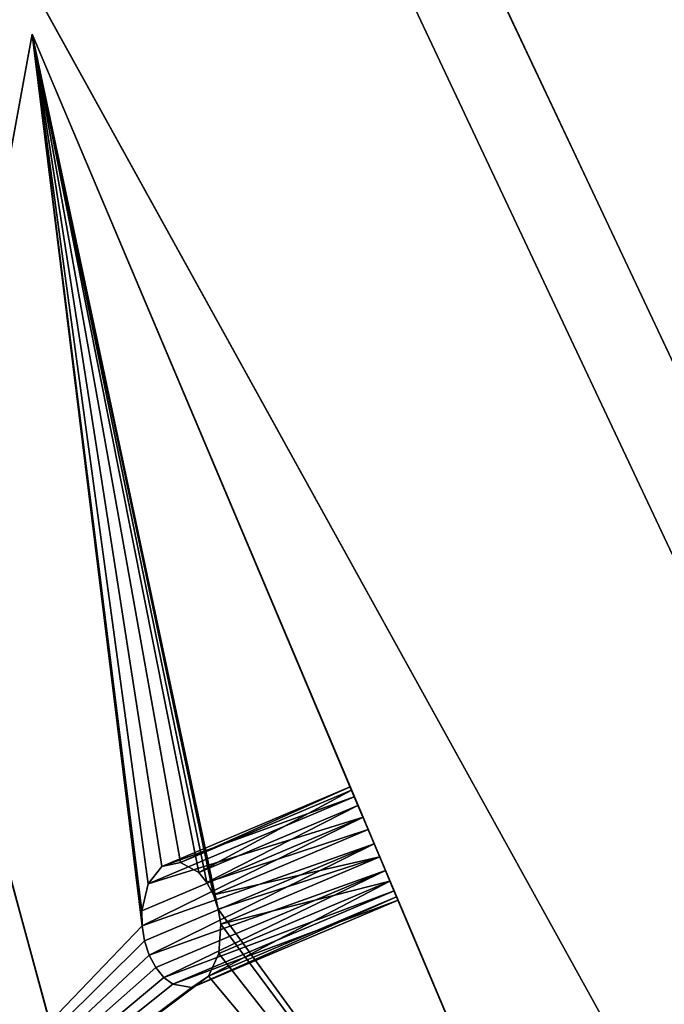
# Model space of a CAD drawing. Extents: x 0.3 to 17.2, y 0.3 to 17.2.
# Tile 33 of 256: x 2.174 to 2.481, y 5.089 to 5.558. Entities that reach past the tile are written whole.
import ezdxf

# ---------------------------------------------------------------- set-up
doc = ezdxf.new("R2010")
doc.units = 0
doc.header["$MEASUREMENT"] = 0
doc.layers.get('0').update_dxf_attribs({"linetype": 'CONTINUOUS'})

# ---------------------------------------------------------------- blocks, each defined once
blk = doc.blocks.new('LUXORE_PLAFON_STL_1')
at = {"color": 0}
for p, q in [((2.519530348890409, 5.321791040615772, 5.866598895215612e-09), (2.147568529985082, 6.111050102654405, 5.866598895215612e-09)), ((2.519530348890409, 5.321791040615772, -1.377952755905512), (2.147568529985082, 6.111050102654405, -1.377952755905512)), ((2.519530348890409, 5.321791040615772, 5.866598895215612e-09), (2.147568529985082, 6.111050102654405, 5.866598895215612e-09)), ((2.519530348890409, 5.321791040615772, -1.377952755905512), (2.147568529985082, 6.111050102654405, -1.377952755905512)), ((2.485017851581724, 5.302847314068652, -1.377952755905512), (2.110989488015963, 6.096490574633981, -1.377952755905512)), ((2.110989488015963, 6.096490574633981, 5.866598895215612e-09), (2.485017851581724, 5.302847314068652, 5.866598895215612e-09)), ((2.110989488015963, 6.096490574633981, 5.866598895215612e-09), (2.485017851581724, 5.302847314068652, 5.866598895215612e-09)), ((2.485017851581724, 5.302847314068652, -1.377952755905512), (2.110989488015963, 6.096490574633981, -1.377952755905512)), ((2.015307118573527, 5.715815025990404, -5.527721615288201), (2.269076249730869, 4.784635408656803, -1.71084606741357)), ((2.015307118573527, 5.715815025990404, -5.527721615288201), (2.269076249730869, 4.784635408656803, -1.71084606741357)), ((2.048094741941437, 5.595504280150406, -1.822594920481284), (2.300015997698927, 4.671104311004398, -1.822594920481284)), ((2.300015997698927, 4.671104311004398, -1.783224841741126), (2.048094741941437, 5.595504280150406, -1.783224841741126)), ((2.048094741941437, 5.595504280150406, -1.822594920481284), (2.300015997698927, 4.671104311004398, -1.822594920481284)), ((2.300015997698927, 4.671104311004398, -1.783224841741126), (2.048094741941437, 5.595504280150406, -1.783224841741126)), ((2.573430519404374, 4.862232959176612, -5.196850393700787), (2.178900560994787, 5.576080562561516, -5.196850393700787)), ((2.178900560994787, 5.576080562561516, -5.15748031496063), (2.573430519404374, 4.862232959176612, -5.15748031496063)), ((2.573430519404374, 4.862232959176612, -5.196850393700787), (2.178900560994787, 5.576080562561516, -5.196850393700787)), ((2.178900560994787, 5.576080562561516, -5.15748031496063), (2.573430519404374, 4.862232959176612, -5.15748031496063)), ((2.180128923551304, 5.550696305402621, -5.334693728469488), (2.071695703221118, 4.958512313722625, -4.950280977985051)), ((2.180128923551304, 5.550696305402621, -5.334693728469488), (2.071695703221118, 4.958512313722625, -4.950280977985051)), ((2.555748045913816, 4.66164926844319, -1.517818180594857), (2.180128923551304, 5.550696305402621, -5.334693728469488)), ((2.477224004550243, 4.847506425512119, -5.527721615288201), (2.180128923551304, 5.550696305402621, -5.334693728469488)), ((2.555748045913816, 4.66164926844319, -1.517818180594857), (2.180128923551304, 5.550696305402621, -5.334693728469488)), ((2.477224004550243, 4.847506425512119, -5.527721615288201), (2.180128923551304, 5.550696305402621, -5.334693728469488)), ((2.068357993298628, 5.521150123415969, -1.517818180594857), (2.269076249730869, 4.784635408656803, -1.71084606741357)), ((2.068357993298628, 5.521150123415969, -1.517818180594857), (2.269076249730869, 4.784635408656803, -1.71084606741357)), ((2.241958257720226, 5.154446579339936, -5.282430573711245), (2.331550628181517, 5.192298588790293, -5.282430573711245)), ((2.241958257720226, 5.154446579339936, -5.282430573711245), (2.331550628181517, 5.192298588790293, -5.282430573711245)), ((2.250694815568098, 5.156379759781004, -5.296470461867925), (2.332180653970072, 5.190806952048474, -5.296470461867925)), ((2.250694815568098, 5.156379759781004, -5.296470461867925), (2.332180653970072, 5.190806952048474, -5.296470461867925)), ((2.333531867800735, 5.187609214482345, -5.269246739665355), (2.331550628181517, 5.192298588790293, -5.282430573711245)), ((2.331550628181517, 5.192298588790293, -5.282430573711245), (2.332180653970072, 5.190806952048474, -5.296470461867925)), ((2.333531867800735, 5.187609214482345, -5.269246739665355), (2.331550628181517, 5.192298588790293, -5.282430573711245)), ((2.331550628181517, 5.192298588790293, -5.282430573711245), (2.332180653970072, 5.190806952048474, -5.296470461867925)), ((2.332180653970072, 5.190806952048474, -5.296470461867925), (2.335277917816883, 5.183476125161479, -5.308150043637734)), ((2.332180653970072, 5.190806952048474, -5.296470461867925), (2.335277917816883, 5.183476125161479, -5.308150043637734)), ((2.23533299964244, 5.146120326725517, -5.269246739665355), (2.333531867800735, 5.187609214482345, -5.269246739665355)), ((2.23533299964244, 5.146120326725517, -5.269246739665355), (2.333531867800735, 5.187609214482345, -5.269246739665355)), ((2.337670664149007, 5.177812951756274, -5.25993887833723), (2.333531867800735, 5.187609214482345, -5.269246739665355)), ((2.337670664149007, 5.177812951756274, -5.25993887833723), (2.333531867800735, 5.187609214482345, -5.269246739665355)), ((2.259541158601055, 5.151477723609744, -5.308150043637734), (2.335277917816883, 5.183476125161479, -5.308150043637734)), ((2.259541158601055, 5.151477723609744, -5.308150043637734), (2.335277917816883, 5.183476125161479, -5.308150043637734)), ((2.263360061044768, 5.146758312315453, -5.312228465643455), (2.335277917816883, 5.183476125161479, -5.308150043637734)), ((2.263360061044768, 5.146758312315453, -5.312228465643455), (2.335277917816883, 5.183476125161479, -5.308150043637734)), ((2.335277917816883, 5.183476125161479, -5.308150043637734), (2.340132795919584, 5.171985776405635, -5.314792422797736)), ((2.335277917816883, 5.183476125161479, -5.308150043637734), (2.340132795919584, 5.171985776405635, -5.314792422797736)), ((2.232336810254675, 5.133309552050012, -5.25993887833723), (2.337670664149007, 5.177812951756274, -5.25993887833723)), ((2.232336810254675, 5.133309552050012, -5.25993887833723), (2.337670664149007, 5.177812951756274, -5.25993887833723)), ((2.232452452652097, 5.126116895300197, -5.257454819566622), (2.337670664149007, 5.177812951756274, -5.25993887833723)), ((2.232452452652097, 5.126116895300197, -5.257454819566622), (2.337670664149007, 5.177812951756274, -5.25993887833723)), ((2.343019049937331, 5.165154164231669, -5.256639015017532), (2.337670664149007, 5.177812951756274, -5.25993887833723)), ((2.343019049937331, 5.165154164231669, -5.256639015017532), (2.337670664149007, 5.177812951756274, -5.25993887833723)), ((2.263360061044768, 5.146758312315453, -5.312228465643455), (2.340132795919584, 5.171985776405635, -5.314792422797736)), ((2.263360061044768, 5.146758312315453, -5.312228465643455), (2.340132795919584, 5.171985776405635, -5.314792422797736)), ((2.266470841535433, 5.140863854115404, -5.314792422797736), (2.340132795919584, 5.171985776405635, -5.314792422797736)), ((2.266470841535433, 5.140863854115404, -5.314792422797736), (2.340132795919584, 5.171985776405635, -5.314792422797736)), ((2.340132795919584, 5.171985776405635, -5.314792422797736), (2.345633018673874, 5.158967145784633, -5.314877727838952)), ((2.340132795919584, 5.171985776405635, -5.314792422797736), (2.345633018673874, 5.158967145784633, -5.314877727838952)), ((2.232452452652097, 5.126116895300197, -5.257454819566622), (2.343019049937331, 5.165154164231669, -5.256639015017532)), ((2.232452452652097, 5.126116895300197, -5.257454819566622), (2.343019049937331, 5.165154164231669, -5.256639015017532)), ((2.233656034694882, 5.118948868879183, -5.256639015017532), (2.343019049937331, 5.165154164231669, -5.256639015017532)), ((2.233656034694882, 5.118948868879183, -5.256639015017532), (2.343019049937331, 5.165154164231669, -5.256639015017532)), ((2.235877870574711, 5.112221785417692, -5.25753952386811), (2.343019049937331, 5.165154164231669, -5.256639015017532)), ((2.235877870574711, 5.112221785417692, -5.25753952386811), (2.343019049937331, 5.165154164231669, -5.256639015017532)), ((2.348351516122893, 5.152532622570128, -5.260103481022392), (2.343019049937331, 5.165154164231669, -5.256639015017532)), ((2.348351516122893, 5.152532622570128, -5.260103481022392), (2.343019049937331, 5.165154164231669, -5.256639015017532)), ((2.266470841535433, 5.140863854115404, -5.314792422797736), (2.345633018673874, 5.158967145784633, -5.314877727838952)), ((2.266470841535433, 5.140863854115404, -5.314792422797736), (2.345633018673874, 5.158967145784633, -5.314877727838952)), ((2.26869252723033, 5.134136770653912, -5.315692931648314), (2.345633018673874, 5.158967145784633, -5.314877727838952)), ((2.26869252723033, 5.134136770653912, -5.315692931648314), (2.345633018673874, 5.158967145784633, -5.314877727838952)), ((2.345633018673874, 5.158967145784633, -5.314877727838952), (2.269896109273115, 5.126968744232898, -5.314877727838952)), ((2.345633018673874, 5.158967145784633, -5.314877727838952), (2.269896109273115, 5.126968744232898, -5.314877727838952)), ((2.345633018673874, 5.158967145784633, -5.314877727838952), (2.350518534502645, 5.147403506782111, -5.30838493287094)), ((2.345633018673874, 5.158967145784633, -5.314877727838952), (2.350518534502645, 5.147403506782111, -5.30838493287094)), ((2.241958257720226, 5.154446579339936, -5.282430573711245), (2.23533299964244, 5.146120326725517, -5.269246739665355)), ((2.241958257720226, 5.154446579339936, -5.282430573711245), (2.23533299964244, 5.146120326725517, -5.269246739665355)), ((2.250694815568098, 5.156379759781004, -5.296470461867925), (2.241958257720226, 5.154446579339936, -5.282430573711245)), ((2.250694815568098, 5.156379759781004, -5.296470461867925), (2.241958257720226, 5.154446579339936, -5.282430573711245)), ((2.259541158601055, 5.151477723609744, -5.308150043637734), (2.250694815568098, 5.156379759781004, -5.296470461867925)), ((2.259541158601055, 5.151477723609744, -5.308150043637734), (2.250694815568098, 5.156379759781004, -5.296470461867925)), ((2.235877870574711, 5.112221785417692, -5.25753952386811), (2.348351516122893, 5.152532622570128, -5.260103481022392)), ((2.235877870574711, 5.112221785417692, -5.25753952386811), (2.348351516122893, 5.152532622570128, -5.260103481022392)), ((2.348351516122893, 5.152532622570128, -5.260103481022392), (2.238988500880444, 5.106327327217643, -5.260103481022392)), ((2.348351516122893, 5.152532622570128, -5.260103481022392), (2.238988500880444, 5.106327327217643, -5.260103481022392)), ((2.348351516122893, 5.152532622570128, -5.260103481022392), (2.242807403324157, 5.101607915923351, -5.26418250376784)), ((2.348351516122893, 5.152532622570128, -5.260103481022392), (2.242807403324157, 5.101607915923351, -5.26418250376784)), ((2.263360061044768, 5.146758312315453, -5.312228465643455), (2.259541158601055, 5.151477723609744, -5.308150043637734)), ((2.263360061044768, 5.146758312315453, -5.312228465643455), (2.259541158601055, 5.151477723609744, -5.308150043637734)), ((2.352446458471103, 5.142840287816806, -5.269538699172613), (2.348351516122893, 5.152532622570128, -5.260103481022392)), ((2.352446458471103, 5.142840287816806, -5.269538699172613), (2.348351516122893, 5.152532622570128, -5.260103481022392)), ((2.23533299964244, 5.146120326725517, -5.269246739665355), (2.232336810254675, 5.133309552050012, -5.25993887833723)), ((2.23533299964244, 5.146120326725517, -5.269246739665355), (2.232336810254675, 5.133309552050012, -5.25993887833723)), ((2.266470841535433, 5.140863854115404, -5.314792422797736), (2.263360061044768, 5.146758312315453, -5.312228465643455)), ((2.266470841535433, 5.140863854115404, -5.314792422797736), (2.263360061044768, 5.146758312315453, -5.312228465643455)), ((2.350518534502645, 5.147403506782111, -5.30838493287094), (2.269032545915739, 5.112976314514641, -5.30838493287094)), ((2.350518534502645, 5.147403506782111, -5.30838493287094), (2.269032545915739, 5.112976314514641, -5.30838493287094)), ((2.350518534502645, 5.147403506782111, -5.30838493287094), (2.353670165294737, 5.139944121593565, -5.296802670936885)), ((2.350518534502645, 5.147403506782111, -5.30838493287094), (2.353670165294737, 5.139944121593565, -5.296802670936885)), ((2.352446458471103, 5.142840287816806, -5.269538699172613), (2.242807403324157, 5.101607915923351, -5.26418250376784)), ((2.352446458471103, 5.142840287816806, -5.269538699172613), (2.242807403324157, 5.101607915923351, -5.26418250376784)), ((2.352446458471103, 5.142840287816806, -5.269538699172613), (2.247112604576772, 5.09833748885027, -5.269538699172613)), ((2.352446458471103, 5.142840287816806, -5.269538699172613), (2.247112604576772, 5.09833748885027, -5.269538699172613)), ((2.353670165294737, 5.139944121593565, -5.296802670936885), (2.264077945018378, 5.102091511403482, -5.296802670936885)), ((2.353670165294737, 5.139944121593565, -5.296802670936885), (2.264077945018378, 5.102091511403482, -5.296802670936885)), ((2.26869252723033, 5.134136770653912, -5.315692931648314), (2.266470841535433, 5.140863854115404, -5.314792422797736)), ((2.26869252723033, 5.134136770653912, -5.315692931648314), (2.266470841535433, 5.140863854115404, -5.314792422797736)), ((2.354365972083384, 5.138296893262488, -5.282783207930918), (2.352446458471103, 5.142840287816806, -5.269538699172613)), ((2.354365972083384, 5.138296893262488, -5.282783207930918), (2.352446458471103, 5.142840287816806, -5.269538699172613)), ((2.353670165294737, 5.139944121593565, -5.296802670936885), (2.354365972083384, 5.138296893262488, -5.282783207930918)), ((2.353670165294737, 5.139944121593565, -5.296802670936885), (2.354365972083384, 5.138296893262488, -5.282783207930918)), ((2.354365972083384, 5.138296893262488, -5.282783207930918), (2.256167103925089, 5.096808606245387, -5.282783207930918)), ((2.354365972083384, 5.138296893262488, -5.282783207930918), (2.256167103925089, 5.096808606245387, -5.282783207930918)), ((2.232336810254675, 5.133309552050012, -5.25993887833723), (2.232452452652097, 5.126116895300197, -5.257454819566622)), ((2.232336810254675, 5.133309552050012, -5.25993887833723), (2.232452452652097, 5.126116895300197, -5.257454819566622)), ((2.269896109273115, 5.126968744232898, -5.314877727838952), (2.26869252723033, 5.134136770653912, -5.315692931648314)), ((2.269896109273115, 5.126968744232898, -5.314877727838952), (2.26869252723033, 5.134136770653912, -5.315692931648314)), ((2.232452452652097, 5.126116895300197, -5.257454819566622), (2.233656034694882, 5.118948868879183, -5.256639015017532)), ((2.232452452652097, 5.126116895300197, -5.257454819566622), (2.233656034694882, 5.118948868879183, -5.256639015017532)), ((2.269032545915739, 5.112976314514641, -5.30838493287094), (2.269896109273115, 5.126968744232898, -5.314877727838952)), ((2.269032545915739, 5.112976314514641, -5.30838493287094), (2.269896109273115, 5.126968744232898, -5.314877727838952)), ((2.233656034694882, 5.118948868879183, -5.256639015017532), (2.235877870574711, 5.112221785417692, -5.25753952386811)), ((2.233656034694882, 5.118948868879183, -5.256639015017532), (2.235877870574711, 5.112221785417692, -5.25753952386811)), ((2.235877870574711, 5.112221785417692, -5.25753952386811), (2.238988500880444, 5.106327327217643, -5.260103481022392)), ((2.235877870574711, 5.112221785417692, -5.25753952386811), (2.238988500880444, 5.106327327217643, -5.260103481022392)), ((2.264077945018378, 5.102091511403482, -5.296802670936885), (2.269032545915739, 5.112976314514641, -5.30838493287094)), ((2.264077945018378, 5.102091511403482, -5.296802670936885), (2.269032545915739, 5.112976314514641, -5.30838493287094)), ((2.238988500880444, 5.106327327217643, -5.260103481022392), (2.242807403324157, 5.101607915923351, -5.26418250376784)), ((2.238988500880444, 5.106327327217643, -5.260103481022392), (2.242807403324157, 5.101607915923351, -5.26418250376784)), ((2.242807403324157, 5.101607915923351, -5.26418250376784), (2.247112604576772, 5.09833748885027, -5.269538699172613)), ((2.242807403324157, 5.101607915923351, -5.26418250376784), (2.247112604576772, 5.09833748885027, -5.269538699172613)), ((2.256167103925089, 5.096808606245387, -5.282783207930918), (2.264077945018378, 5.102091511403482, -5.296802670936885)), ((2.256167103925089, 5.096808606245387, -5.282783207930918), (2.264077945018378, 5.102091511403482, -5.296802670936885)), ((2.247112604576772, 5.09833748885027, -5.269538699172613), (2.256167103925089, 5.096808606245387, -5.282783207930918)), ((2.247112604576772, 5.09833748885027, -5.269538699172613), (2.256167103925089, 5.096808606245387, -5.282783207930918))]:
    blk.add_line(p, q, dxfattribs=at)
mesh = blk.add_polyface(dxfattribs=at)
corners = [(1.901662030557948, 9.484604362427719, -1.842279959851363), (1.901662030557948, 7.942436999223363, -1.842279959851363), (1.858358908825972, 8.71352068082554, -1.842279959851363), (2.031026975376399, 10.24599090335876, -1.842279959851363), (2.031026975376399, 7.181049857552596, -1.842279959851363), (2.244826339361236, 10.98810631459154, -1.842279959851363), (2.148240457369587, 9.097750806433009, -1.842279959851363), (2.237453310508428, 9.861015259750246, -1.842279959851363), (2.414672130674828, 10.6087620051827, -1.842279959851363), (2.540372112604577, 11.70161690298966, -1.842279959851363), (2.677500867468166, 11.33087879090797, -1.842279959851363), (2.913947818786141, 12.37755122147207, -1.842279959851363), (3.022385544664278, 12.01759999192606, -1.842279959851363), (3.360854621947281, 13.00740760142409, -1.842279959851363), (3.444661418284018, 12.659639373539, -1.842279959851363), (3.875473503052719, 13.58326589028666, -1.842279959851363), (3.938618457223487, 13.24831384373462, -1.842279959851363), (4.451332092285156, 14.0978847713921, -1.842279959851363), (4.497576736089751, 13.77566360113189, -1.842279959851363), (5.081188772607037, 14.5447918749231, -1.842279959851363), (5.113976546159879, 14.23455666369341, -1.842279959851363), (5.757122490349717, 14.91836788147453, -1.842279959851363), (5.779482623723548, 14.61878618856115, -1.842279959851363), (6.470633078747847, 15.21391380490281, -1.842279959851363), (6.485095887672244, 14.92315818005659, -1.842279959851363), (7.212748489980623, 15.42771226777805, -1.842279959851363), (7.221272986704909, 15.14355516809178, -1.842279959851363), (7.97413563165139, 15.55707796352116, -1.842279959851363), (7.978059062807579, 15.27699748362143, -1.842279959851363), (8.745219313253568, 15.60038048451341, -1.842279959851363), (8.745219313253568, 15.32167930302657, -1.842279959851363), (9.516302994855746, 15.55707796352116, -1.842279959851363), (9.512379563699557, 15.27699748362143, -1.842279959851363), (10.2691650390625, 15.14355516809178, -1.842279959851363), (10.27768953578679, 15.42771226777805, -1.842279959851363), (11.00534273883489, 14.92315818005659, -1.842279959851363), (11.01980494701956, 15.21391380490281, -1.842279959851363), (11.71095600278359, 14.61878618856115, -1.842279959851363), (11.73331553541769, 14.91836788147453, -1.842279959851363), (12.37646147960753, 14.23455666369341, -1.842279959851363), (12.4092498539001, 14.5447918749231, -1.842279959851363), (12.99286128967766, 13.77566360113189, -1.842279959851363), (13.03910623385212, 14.0978847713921, -1.842279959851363), (13.55181956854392, 13.24831384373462, -1.842279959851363), (13.61496452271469, 13.58326589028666, -1.842279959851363), (14.04577660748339, 12.659639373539, -1.842279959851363), (14.12958340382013, 13.00740760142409, -1.842279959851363), (14.46805338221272, 12.01759999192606, -1.842279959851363), (14.57649050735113, 12.37755122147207, -1.842279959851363), (14.81293685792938, 11.33087879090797, -1.842279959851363), (14.95006651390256, 11.70161690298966, -1.842279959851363), (15.07576649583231, 10.6087620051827, -1.842279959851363), (15.24561243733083, 10.98810631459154, -1.842279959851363), (15.25298471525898, 9.861015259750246, -1.842279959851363), (15.45941090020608, 10.24599090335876, -1.842279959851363), (15.34219816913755, 9.097750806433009, -1.842279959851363), (15.34219816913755, 8.329289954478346, -1.842279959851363), (2.148240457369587, 8.329289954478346, -1.842279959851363), (2.244826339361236, 6.43893444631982, -1.842279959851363), (2.237453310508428, 7.56602550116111, -1.842279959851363), (2.414672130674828, 6.818279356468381, -1.842279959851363), (2.540372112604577, 5.72542385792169, -1.842279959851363), (2.677500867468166, 6.09616257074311, -1.842279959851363), (2.913947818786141, 5.049489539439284, -1.842279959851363), (3.022385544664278, 5.409441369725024, -1.842279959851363), (3.360854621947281, 4.419633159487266, -1.842279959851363), (3.444661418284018, 4.767401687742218, -1.842279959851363), (3.875473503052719, 3.843774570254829, -1.842279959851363), (3.938618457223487, 4.178726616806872, -1.842279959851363), (4.451332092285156, 3.329155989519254, -1.842279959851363), (4.497576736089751, 3.651377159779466, -1.842279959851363), (5.081188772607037, 2.882249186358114, -1.842279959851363), (5.113976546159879, 3.19248409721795, -1.842279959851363), (5.757122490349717, 2.50867348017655, -1.842279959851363), (5.779482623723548, 2.808254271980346, -1.842279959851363), (6.470633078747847, 2.213127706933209, -1.842279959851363), (6.485095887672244, 2.503882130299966, -1.842279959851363), (7.212748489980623, 1.999328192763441, -1.842279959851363), (7.221272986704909, 2.283485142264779, -1.842279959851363), (7.97413563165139, 1.869963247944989, -1.842279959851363), (7.978059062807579, 2.150043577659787, -1.842279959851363), (8.745219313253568, 1.826660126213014, -1.842279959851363), (8.745219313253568, 2.105361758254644, -1.842279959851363), (9.512379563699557, 2.150043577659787, -1.842279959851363), (9.516302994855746, 1.869963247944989, -1.842279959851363), (10.2691650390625, 2.283485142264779, -1.842279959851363), (10.27768953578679, 1.999328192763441, -1.842279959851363), (11.00534273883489, 2.503882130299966, -1.842279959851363), (11.01980494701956, 2.213127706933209, -1.842279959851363), (11.71095600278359, 2.808254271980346, -1.842279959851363), (11.73331553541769, 2.50867348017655, -1.842279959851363), (12.37646147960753, 3.19248409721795, -1.842279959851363), (12.4092498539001, 2.882249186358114, -1.842279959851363), (12.99286128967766, 3.651377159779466, -1.842279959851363), (13.03910623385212, 3.329155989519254, -1.842279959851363), (13.55181956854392, 4.178726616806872, -1.842279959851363), (13.61496452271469, 3.843774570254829, -1.842279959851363), (14.04577660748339, 4.767401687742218, -1.842279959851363), (14.12958340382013, 4.419633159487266, -1.842279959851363), (14.46805338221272, 5.409441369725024, -1.842279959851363), (14.57649050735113, 5.049489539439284, -1.842279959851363), (14.81293685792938, 6.09616257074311, -1.842279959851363), (14.95006651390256, 5.72542385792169, -1.842279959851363), (15.07576649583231, 6.818279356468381, -1.842279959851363), (15.24561243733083, 6.43893444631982, -1.842279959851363), (15.25298471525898, 7.56602550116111, -1.842279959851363), (15.45941090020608, 7.181049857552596, -1.842279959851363), (15.58877659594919, 9.484604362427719, -1.842279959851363), (15.58877659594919, 7.942436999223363, -1.842279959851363), (15.63207911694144, 8.71352068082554, -1.842279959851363)]
mesh.append_faces([[corners[k] for k in face] for face in [(0, 1, 2), (108, 107, 109)]], dxfattribs={"vtx0": -1, "color": 0})
mesh.append_faces([[corners[k] for k in face] for face in [(1, 3, 4), (6, 5, 7), (7, 5, 8), (8, 9, 10), (10, 11, 12), (12, 13, 14), (14, 15, 16), (16, 17, 18), (18, 19, 20), (20, 21, 22), (22, 23, 24), (24, 25, 26), (26, 27, 28), (28, 29, 30), (30, 31, 32), (32, 31, 33), (33, 34, 35), (35, 36, 37), (37, 38, 39), (39, 40, 41), (41, 42, 43), (43, 44, 45), (45, 46, 47), (47, 48, 49), (49, 50, 51), (51, 52, 53), (53, 54, 55), (55, 54, 56), (4, 57, 58), (57, 4, 6), (58, 60, 61), (61, 62, 63), (63, 64, 65), (65, 66, 67), (67, 68, 69), (69, 70, 71), (71, 72, 73), (73, 74, 75), (75, 76, 77), (77, 78, 79), (79, 80, 81), (81, 83, 84), (84, 85, 86), (86, 87, 88), (88, 89, 90), (90, 91, 92), (92, 93, 94), (94, 95, 96), (96, 97, 98), (98, 99, 100), (100, 101, 102), (102, 103, 104), (104, 105, 106), (106, 107, 108)]], dxfattribs={"vtx0": -1, "vtx1": -1, "color": 0})
mesh.append_faces([[corners[k] for k in face] for face in [(4, 5, 6), (106, 56, 54)]], dxfattribs={"vtx0": -1, "vtx1": -1, "vtx2": -1, "color": 0})
mesh.append_faces([[corners[k] for k in face] for face in [(1, 0, 3), (4, 3, 5), (8, 5, 9), (10, 9, 11), (12, 11, 13), (14, 13, 15), (16, 15, 17), (18, 17, 19), (20, 19, 21), (22, 21, 23), (24, 23, 25), (26, 25, 27), (28, 27, 29), (30, 29, 31), (33, 31, 34), (35, 34, 36), (37, 36, 38), (39, 38, 40), (41, 40, 42), (43, 42, 44), (45, 44, 46), (47, 46, 48), (49, 48, 50), (51, 50, 52), (53, 52, 54), (58, 57, 59), (58, 59, 60), (61, 60, 62), (63, 62, 64), (65, 64, 66), (67, 66, 68), (69, 68, 70), (71, 70, 72), (73, 72, 74), (75, 74, 76), (77, 76, 78), (79, 78, 80), (81, 80, 82), (81, 82, 83), (84, 83, 85), (86, 85, 87), (88, 87, 89), (90, 89, 91), (92, 91, 93), (94, 93, 95), (96, 95, 97), (98, 97, 99), (100, 99, 101), (102, 101, 103), (104, 103, 105), (106, 105, 56), (106, 54, 107)]], dxfattribs={"vtx0": -1, "vtx2": -1, "color": 0})
mesh = blk.add_polyface(dxfattribs=at)
corners = [(1.901662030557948, 7.942436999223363, -1.822594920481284), (1.901662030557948, 9.484604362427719, -1.822594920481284), (1.858358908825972, 8.71352068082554, -1.822594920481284), (2.031026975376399, 7.181049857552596, -1.822594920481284), (2.031026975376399, 10.24599090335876, -1.822594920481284), (2.244826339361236, 6.43893444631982, -1.822594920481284), (2.148240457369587, 8.329289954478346, -1.822594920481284), (2.237453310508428, 7.56602550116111, -1.822594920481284), (2.414672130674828, 6.818279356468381, -1.822594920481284), (2.540372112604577, 5.72542385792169, -1.822594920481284), (2.677500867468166, 6.09616257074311, -1.822594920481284), (2.913947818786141, 5.049489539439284, -1.822594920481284), (3.022385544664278, 5.409441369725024, -1.822594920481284), (3.360854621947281, 4.419633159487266, -1.822594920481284), (3.444661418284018, 4.767401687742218, -1.822594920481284), (3.875473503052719, 3.843774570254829, -1.822594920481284), (3.938618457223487, 4.178726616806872, -1.822594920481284), (4.451332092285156, 3.329155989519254, -1.822594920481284), (4.497576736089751, 3.651377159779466, -1.822594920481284), (5.081188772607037, 2.882249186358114, -1.822594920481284), (5.113976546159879, 3.19248409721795, -1.822594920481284), (5.757122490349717, 2.50867348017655, -1.822594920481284), (5.779482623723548, 2.808254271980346, -1.822594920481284), (6.470633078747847, 2.213127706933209, -1.822594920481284), (6.485095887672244, 2.503882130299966, -1.822594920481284), (7.212748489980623, 1.999328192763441, -1.822594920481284), (7.221272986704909, 2.283485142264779, -1.822594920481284), (7.97413563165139, 1.869963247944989, -1.822594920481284), (7.978059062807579, 2.150043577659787, -1.822594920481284), (8.745219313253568, 1.826660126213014, -1.822594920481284), (8.745219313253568, 2.105361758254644, -1.822594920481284), (9.516302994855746, 1.869963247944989, -1.822594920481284), (9.512379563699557, 2.150043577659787, -1.822594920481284), (10.2691650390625, 2.283485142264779, -1.822594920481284), (10.27768953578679, 1.999328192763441, -1.822594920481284), (11.00534273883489, 2.503882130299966, -1.822594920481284), (11.01980494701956, 2.213127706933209, -1.822594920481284), (11.71095600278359, 2.808254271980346, -1.822594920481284), (11.73331553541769, 2.50867348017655, -1.822594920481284), (12.37646147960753, 3.19248409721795, -1.822594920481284), (12.4092498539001, 2.882249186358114, -1.822594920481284), (12.99286128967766, 3.651377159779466, -1.822594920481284), (13.03910623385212, 3.329155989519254, -1.822594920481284), (13.55181956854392, 4.178726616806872, -1.822594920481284), (13.61496452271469, 3.843774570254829, -1.822594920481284), (14.04577660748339, 4.767401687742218, -1.822594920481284), (14.12958340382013, 4.419633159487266, -1.822594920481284), (14.46805338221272, 5.409441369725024, -1.822594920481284), (14.57649050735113, 5.049489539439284, -1.822594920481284), (14.81293685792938, 6.09616257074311, -1.822594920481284), (14.95006651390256, 5.72542385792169, -1.822594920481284), (15.07576649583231, 6.818279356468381, -1.822594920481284), (15.24561243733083, 6.43893444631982, -1.822594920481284), (15.25298471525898, 7.56602550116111, -1.822594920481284), (15.45941090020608, 7.181049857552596, -1.822594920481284), (15.34219816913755, 8.329289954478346, -1.822594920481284), (15.34219816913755, 9.097750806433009, -1.822594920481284), (2.148240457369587, 9.097750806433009, -1.822594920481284), (2.244826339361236, 10.98810631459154, -1.822594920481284), (2.237453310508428, 9.861015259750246, -1.822594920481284), (2.414672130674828, 10.6087620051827, -1.822594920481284), (2.540372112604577, 11.70161690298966, -1.822594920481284), (2.677500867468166, 11.33087879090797, -1.822594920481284), (2.913947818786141, 12.37755122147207, -1.822594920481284), (3.022385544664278, 12.01759999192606, -1.822594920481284), (3.360854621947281, 13.00740760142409, -1.822594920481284), (3.444661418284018, 12.659639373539, -1.822594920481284), (3.875473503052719, 13.58326589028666, -1.822594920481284), (3.938618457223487, 13.24831384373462, -1.822594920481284), (4.451332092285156, 14.0978847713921, -1.822594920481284), (4.497576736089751, 13.77566360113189, -1.822594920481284), (5.081188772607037, 14.5447918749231, -1.822594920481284), (5.113976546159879, 14.23455666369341, -1.822594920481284), (5.757122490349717, 14.91836788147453, -1.822594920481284), (5.779482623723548, 14.61878618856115, -1.822594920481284), (6.470633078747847, 15.21391380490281, -1.822594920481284), (6.485095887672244, 14.92315818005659, -1.822594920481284), (7.212748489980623, 15.42771226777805, -1.822594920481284), (7.221272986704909, 15.14355516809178, -1.822594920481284), (7.97413563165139, 15.55707796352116, -1.822594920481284), (7.978059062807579, 15.27699748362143, -1.822594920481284), (8.745219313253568, 15.60038048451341, -1.822594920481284), (8.745219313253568, 15.32167930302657, -1.822594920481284), (9.512379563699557, 15.27699748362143, -1.822594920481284), (9.516302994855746, 15.55707796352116, -1.822594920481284), (10.2691650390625, 15.14355516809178, -1.822594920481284), (10.27768953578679, 15.42771226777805, -1.822594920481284), (11.00534273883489, 14.92315818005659, -1.822594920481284), (11.01980494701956, 15.21391380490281, -1.822594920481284), (11.71095600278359, 14.61878618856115, -1.822594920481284), (11.73331553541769, 14.91836788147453, -1.822594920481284), (12.37646147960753, 14.23455666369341, -1.822594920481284), (12.4092498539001, 14.5447918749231, -1.822594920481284), (12.99286128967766, 13.77566360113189, -1.822594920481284), (13.03910623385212, 14.0978847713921, -1.822594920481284), (13.55181956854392, 13.24831384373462, -1.822594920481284), (13.61496452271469, 13.58326589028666, -1.822594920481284), (14.04577660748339, 12.659639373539, -1.822594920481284), (14.12958340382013, 13.00740760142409, -1.822594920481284), (14.46805338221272, 12.01759999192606, -1.822594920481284), (14.57649050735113, 12.37755122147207, -1.822594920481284), (14.81293685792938, 11.33087879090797, -1.822594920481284), (14.95006651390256, 11.70161690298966, -1.822594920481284), (15.07576649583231, 10.6087620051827, -1.822594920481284), (15.24561243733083, 10.98810631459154, -1.822594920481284), (15.25298471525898, 9.861015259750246, -1.822594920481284), (15.45941090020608, 10.24599090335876, -1.822594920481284), (15.58877659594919, 7.942436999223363, -1.822594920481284), (15.58877659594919, 9.484604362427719, -1.822594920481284), (15.63207911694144, 8.71352068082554, -1.822594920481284)]
mesh.append_faces([[corners[k] for k in face] for face in [(0, 1, 2), (108, 107, 109)]], dxfattribs={"vtx0": -1, "color": 0})
mesh.append_faces([[corners[k] for k in face] for face in [(1, 3, 4), (6, 5, 7), (7, 5, 8), (8, 9, 10), (10, 11, 12), (12, 13, 14), (14, 15, 16), (16, 17, 18), (18, 19, 20), (20, 21, 22), (22, 23, 24), (24, 25, 26), (26, 27, 28), (28, 29, 30), (30, 31, 32), (32, 31, 33), (33, 34, 35), (35, 36, 37), (37, 38, 39), (39, 40, 41), (41, 42, 43), (43, 44, 45), (45, 46, 47), (47, 48, 49), (49, 50, 51), (51, 52, 53), (53, 54, 55), (55, 54, 56), (4, 57, 58), (57, 4, 6), (58, 60, 61), (61, 62, 63), (63, 64, 65), (65, 66, 67), (67, 68, 69), (69, 70, 71), (71, 72, 73), (73, 74, 75), (75, 76, 77), (77, 78, 79), (79, 80, 81), (81, 83, 84), (84, 85, 86), (86, 87, 88), (88, 89, 90), (90, 91, 92), (92, 93, 94), (94, 95, 96), (96, 97, 98), (98, 99, 100), (100, 101, 102), (102, 103, 104), (104, 105, 106), (106, 107, 108)]], dxfattribs={"vtx0": -1, "vtx1": -1, "color": 0})
mesh.append_faces([[corners[k] for k in face] for face in [(4, 5, 6), (106, 56, 54)]], dxfattribs={"vtx0": -1, "vtx1": -1, "vtx2": -1, "color": 0})
mesh.append_faces([[corners[k] for k in face] for face in [(1, 0, 3), (4, 3, 5), (8, 5, 9), (10, 9, 11), (12, 11, 13), (14, 13, 15), (16, 15, 17), (18, 17, 19), (20, 19, 21), (22, 21, 23), (24, 23, 25), (26, 25, 27), (28, 27, 29), (30, 29, 31), (33, 31, 34), (35, 34, 36), (37, 36, 38), (39, 38, 40), (41, 40, 42), (43, 42, 44), (45, 44, 46), (47, 46, 48), (49, 48, 50), (51, 50, 52), (53, 52, 54), (58, 57, 59), (58, 59, 60), (61, 60, 62), (63, 62, 64), (65, 64, 66), (67, 66, 68), (69, 68, 70), (71, 70, 72), (73, 72, 74), (75, 74, 76), (77, 76, 78), (79, 78, 80), (81, 80, 82), (81, 82, 83), (84, 83, 85), (86, 85, 87), (88, 87, 89), (90, 89, 91), (92, 91, 93), (94, 93, 95), (96, 95, 97), (98, 97, 99), (100, 99, 101), (102, 101, 103), (104, 103, 105), (106, 105, 56), (106, 54, 107)]], dxfattribs={"vtx0": -1, "vtx2": -1, "color": 0})
mesh = blk.add_polyface(dxfattribs=at)
corners = [(2.015307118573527, 5.715815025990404, -5.527721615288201), (1.931833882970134, 6.022111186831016, -5.296802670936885), (1.93230396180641, 6.020386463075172, -5.282783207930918), (1.929704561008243, 6.029924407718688, -5.30838493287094), (1.926403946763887, 6.042035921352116, -5.314877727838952), (1.814588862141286, 6.452329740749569, -5.334693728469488), (1.9226879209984, 6.055671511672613, -5.314792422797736), (1.919408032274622, 6.067706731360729, -5.308150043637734), (1.917315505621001, 6.075384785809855, -5.296470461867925), (1.916889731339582, 6.076947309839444, -5.282430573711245), (2.269076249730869, 4.784635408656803, -1.71084606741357), (2.166316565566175, 5.161701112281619, -1.770009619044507), (2.166786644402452, 5.159976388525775, -1.755990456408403), (2.164187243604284, 5.169514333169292, -1.781592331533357), (2.160886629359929, 5.181625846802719, -1.788084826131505), (2.157170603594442, 5.195261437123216, -1.787999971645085), (2.153890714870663, 5.207296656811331, -1.781356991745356), (2.151798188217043, 5.214974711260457, -1.769677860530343), (2.151372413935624, 5.216537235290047, -1.755638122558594), (2.068357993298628, 5.521150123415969, -1.517818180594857), (1.928240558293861, 6.035296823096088, -5.260103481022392), (1.924637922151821, 6.048516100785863, -5.256639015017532), (1.931007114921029, 6.02514492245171, -5.269538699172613), (1.921024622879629, 6.061775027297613, -5.25993887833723), (1.918228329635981, 6.072035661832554, -5.269246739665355), (2.162723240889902, 5.17488674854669, -1.73331102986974), (2.165489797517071, 5.164734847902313, -1.74274609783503), (2.159120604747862, 5.188106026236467, -1.729846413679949), (2.155507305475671, 5.201364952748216, -1.733146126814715), (2.152711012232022, 5.211625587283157, -1.742454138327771)]
mesh.append_faces([[corners[k] for k in face] for face in [(1, 0, 3), (3, 0, 4), (4, 5, 6), (6, 5, 7), (7, 5, 8), (8, 5, 9), (11, 0, 13), (13, 0, 14), (14, 0, 15), (15, 0, 16), (16, 0, 17), (17, 0, 18), (19, 21, 5), (20, 0, 22), (22, 0, 2), (10, 25, 19), (25, 10, 26), (26, 10, 12)]], dxfattribs={"vtx0": -1, "vtx1": -1, "color": 0})
mesh.append_faces([[corners[k] for k in face] for face in [(18, 0, 19), (19, 0, 20)]], dxfattribs={"vtx0": -1, "vtx1": -1, "vtx2": -1, "color": 0})
mesh.append_faces([[corners[k] for k in face] for face in [(0, 1, 2), (4, 0, 5), (10, 11, 12), (11, 10, 0), (19, 20, 21), (5, 21, 23), (5, 23, 24), (5, 24, 9), (19, 25, 27), (19, 27, 28), (19, 28, 29), (19, 29, 18)]], dxfattribs={"vtx0": -1, "vtx2": -1, "color": 0})
mesh = blk.add_polyface(dxfattribs=at)
corners = [(2.147568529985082, 6.111050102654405, -1.377952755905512), (2.519530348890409, 5.321791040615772, 5.866598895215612e-09), (2.519530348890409, 5.321791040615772, -1.377952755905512), (2.147568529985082, 6.111050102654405, 5.866598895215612e-09)]
mesh.append_faces([[corners[k] for k in face] for face in [(0, 1, 2), (1, 0, 3)]], dxfattribs={"vtx0": -1, "color": 0})
mesh = blk.add_polyface(dxfattribs=at)
corners = [(2.110989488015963, 6.096490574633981, 5.866598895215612e-09), (2.485017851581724, 5.302847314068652, -1.377952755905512), (2.485017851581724, 5.302847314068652, 5.866598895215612e-09), (2.110989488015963, 6.096490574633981, -1.377952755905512)]
mesh.append_faces([[corners[k] for k in face] for face in [(0, 1, 2), (1, 0, 3)]], dxfattribs={"vtx0": -1, "color": 0})
mesh = blk.add_polyface(dxfattribs=at)
corners = [(2.269076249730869, 4.784635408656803, -1.71084606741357), (1.628192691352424, 5.879881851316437, -4.950280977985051), (2.015307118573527, 5.715815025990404, -5.527721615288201), (1.818012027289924, 5.183359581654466, -2.095258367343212)]
mesh.append_faces([[corners[k] for k in face] for face in [(0, 1, 2), (1, 0, 3)]], dxfattribs={"vtx0": -1, "color": 0})
mesh = blk.add_polyface(dxfattribs=at)
corners = [(2.048094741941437, 5.595504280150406, -1.783224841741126), (2.300015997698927, 4.671104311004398, -1.822594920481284), (2.300015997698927, 4.671104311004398, -1.783224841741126), (2.048094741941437, 5.595504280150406, -1.822594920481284)]
mesh.append_faces([[corners[k] for k in face] for face in [(0, 1, 2), (1, 0, 3)]], dxfattribs={"vtx0": -1, "color": 0})
mesh = blk.add_polyface(dxfattribs=at)
corners = [(2.178900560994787, 5.576080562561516, -5.15748031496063), (2.573430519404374, 4.862232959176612, -5.196850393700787), (2.573430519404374, 4.862232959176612, -5.15748031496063), (2.178900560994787, 5.576080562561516, -5.196850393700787)]
mesh.append_faces([[corners[k] for k in face] for face in [(0, 1, 2), (1, 0, 3)]], dxfattribs={"vtx0": -1, "color": 0})
mesh = blk.add_polyface(dxfattribs=at)
corners = [(2.555748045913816, 4.66164926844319, -1.517818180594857), (2.071695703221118, 4.958512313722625, -4.950280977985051), (2.35265866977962, 4.293504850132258, -2.095258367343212), (2.180128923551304, 5.550696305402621, -5.334693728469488)]
mesh.append_faces([[corners[k] for k in face] for face in [(0, 1, 2), (1, 0, 3)]], dxfattribs={"vtx0": -1, "color": 0})
mesh = blk.add_polyface(dxfattribs=at)
corners = [(2.071695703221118, 4.958512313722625, -4.950280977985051), (2.247112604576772, 5.09833748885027, -5.269538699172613), (2.256167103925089, 5.096808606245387, -5.282783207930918), (2.242807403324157, 5.101607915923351, -5.26418250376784), (2.238988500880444, 5.106327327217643, -5.260103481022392), (2.235877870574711, 5.112221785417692, -5.25753952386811), (2.233656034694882, 5.118948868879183, -5.256639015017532), (2.232452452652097, 5.126116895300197, -5.257454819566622), (2.180128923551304, 5.550696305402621, -5.334693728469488), (2.232336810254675, 5.133309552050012, -5.25993887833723), (2.23533299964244, 5.146120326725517, -5.269246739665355), (2.241958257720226, 5.154446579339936, -5.282430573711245), (2.250694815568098, 5.156379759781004, -5.296470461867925), (2.477224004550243, 4.847506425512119, -5.527721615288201), (2.26869252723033, 5.134136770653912, -5.315692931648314), (2.269896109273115, 5.126968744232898, -5.314877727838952), (2.269032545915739, 5.112976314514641, -5.30838493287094), (2.264077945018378, 5.102091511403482, -5.296802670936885), (2.266470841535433, 5.140863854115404, -5.314792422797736), (2.263360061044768, 5.146758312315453, -5.312228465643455), (2.259541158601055, 5.151477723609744, -5.308150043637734)]
mesh.append_faces([[corners[k] for k in face] for face in [(1, 0, 3), (3, 0, 4), (4, 0, 5), (5, 0, 6), (6, 0, 7), (7, 8, 9), (9, 8, 10), (10, 8, 11), (11, 8, 12), (13, 14, 8), (14, 13, 15), (15, 13, 16), (16, 13, 17), (17, 0, 2)]], dxfattribs={"vtx0": -1, "vtx1": -1, "color": 0})
mesh.append_faces([[corners[k] for k in face] for face in [(0, 1, 2), (7, 0, 8), (17, 13, 0), (8, 14, 18), (8, 18, 19), (8, 19, 20), (8, 20, 12)]], dxfattribs={"vtx0": -1, "vtx2": -1, "color": 0})
mesh = blk.add_polyface(dxfattribs=at)
corners = [(2.477224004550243, 4.847506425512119, -5.527721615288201), (2.353670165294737, 5.139944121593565, -5.296802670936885), (2.354365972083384, 5.138296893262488, -5.282783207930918), (2.350518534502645, 5.147403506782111, -5.30838493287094), (2.345633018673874, 5.158967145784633, -5.314877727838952), (2.180128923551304, 5.550696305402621, -5.334693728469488), (2.340132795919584, 5.171985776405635, -5.314792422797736), (2.335277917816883, 5.183476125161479, -5.308150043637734), (2.332180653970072, 5.190806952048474, -5.296470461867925), (2.331550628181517, 5.192298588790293, -5.282430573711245), (2.852842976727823, 3.958459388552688, -1.71084606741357), (2.700742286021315, 4.318464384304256, -1.770009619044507), (2.701437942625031, 4.316817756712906, -1.755990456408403), (2.697590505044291, 4.325924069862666, -1.781592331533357), (2.692704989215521, 4.337487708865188, -1.788084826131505), (2.687204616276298, 4.350506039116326, -1.787999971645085), (2.682350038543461, 4.361996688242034, -1.781356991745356), (2.679252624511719, 4.369327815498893, -1.769677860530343), (2.678622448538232, 4.370819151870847, -1.755638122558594), (2.555748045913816, 4.66164926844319, -1.517818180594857), (2.348351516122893, 5.152532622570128, -5.260103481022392), (2.343019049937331, 5.165154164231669, -5.256639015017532), (2.352446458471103, 5.142840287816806, -5.269538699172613), (2.337670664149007, 5.177812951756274, -5.25993887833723), (2.333531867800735, 5.187609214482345, -5.269246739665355), (2.695423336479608, 4.331053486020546, -1.73331102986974), (2.699518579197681, 4.321360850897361, -1.74274609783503), (2.690090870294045, 4.343674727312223, -1.729846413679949), (2.684742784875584, 4.356333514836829, -1.733146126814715), (2.680603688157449, 4.3661297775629, -1.742454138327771)]
mesh.append_faces([[corners[k] for k in face] for face in [(1, 0, 3), (3, 0, 4), (4, 5, 6), (6, 5, 7), (7, 5, 8), (8, 5, 9), (11, 0, 13), (13, 0, 14), (14, 0, 15), (15, 0, 16), (16, 0, 17), (17, 0, 18), (19, 21, 5), (20, 0, 22), (22, 0, 2), (10, 25, 19), (25, 10, 26), (26, 10, 12)]], dxfattribs={"vtx0": -1, "vtx1": -1, "color": 0})
mesh.append_faces([[corners[k] for k in face] for face in [(18, 0, 19), (19, 0, 20)]], dxfattribs={"vtx0": -1, "vtx1": -1, "vtx2": -1, "color": 0})
mesh.append_faces([[corners[k] for k in face] for face in [(0, 1, 2), (4, 0, 5), (10, 11, 12), (11, 10, 0), (19, 20, 21), (5, 21, 23), (5, 23, 24), (5, 24, 9), (19, 25, 27), (19, 27, 28), (19, 28, 29), (19, 29, 18)]], dxfattribs={"vtx0": -1, "vtx2": -1, "color": 0})
mesh = blk.add_polyface(dxfattribs=at)
corners = [(2.269076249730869, 4.784635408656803, -1.71084606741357), (2.07738921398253, 5.135613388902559, -1.755990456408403), (2.067904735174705, 5.134881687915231, -1.770009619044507), (2.083565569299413, 5.142408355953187, -1.74274609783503), (2.084931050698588, 5.147640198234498, -1.737389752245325), (2.085018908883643, 5.15371067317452, -1.73331102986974), (2.068357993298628, 5.521150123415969, -1.517818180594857), (2.08382418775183, 5.160267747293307, -1.730746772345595), (2.081416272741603, 5.166929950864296, -1.729846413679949), (2.077935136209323, 5.173310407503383, -1.730661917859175), (2.073583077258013, 5.17903846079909, -1.733146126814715), (2.0633135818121, 5.187262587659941, -1.742454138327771), (2.052960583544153, 5.189717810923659, -1.755638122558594), (1.818012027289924, 5.183359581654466, -2.095258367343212), (2.057285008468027, 5.140380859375, -1.781592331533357), (2.047962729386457, 5.150851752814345, -1.788084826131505), (2.044481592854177, 5.157232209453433, -1.788900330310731), (2.04207367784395, 5.163894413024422, -1.787999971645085), (2.040878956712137, 5.170451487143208, -1.78543571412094), (2.040966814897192, 5.176521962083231, -1.781356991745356), (2.044895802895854, 5.185841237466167, -1.769677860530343)]
mesh.append_faces([[corners[k] for k in face] for face in [(1, 0, 3), (3, 0, 4), (4, 0, 5), (5, 6, 7), (7, 6, 8), (8, 6, 9), (9, 6, 10), (10, 6, 11), (11, 6, 12), (13, 20, 6)]], dxfattribs={"vtx0": -1, "vtx1": -1, "color": 0})
mesh.append_faces([[corners[k] for k in face] for face in [(0, 1, 2), (5, 0, 6), (2, 13, 0), (13, 2, 14), (13, 14, 15), (13, 15, 16), (13, 16, 17), (13, 17, 18), (13, 18, 19), (13, 19, 20), (6, 20, 12)]], dxfattribs={"vtx0": -1, "vtx2": -1, "color": 0})
mesh = blk.add_polyface(dxfattribs=at)
corners = [(2.333531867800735, 5.187609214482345, -5.269246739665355), (2.241958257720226, 5.154446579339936, -5.282430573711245), (2.331550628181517, 5.192298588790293, -5.282430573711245), (2.23533299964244, 5.146120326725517, -5.269246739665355)]
mesh.append_faces([[corners[k] for k in face] for face in [(0, 1, 2), (1, 0, 3)]], dxfattribs={"vtx0": -1, "color": 0})
mesh = blk.add_polyface(dxfattribs=at)
corners = [(2.331550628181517, 5.192298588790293, -5.282430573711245), (2.250694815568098, 5.156379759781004, -5.296470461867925), (2.332180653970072, 5.190806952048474, -5.296470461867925), (2.241958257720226, 5.154446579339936, -5.282430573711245)]
mesh.append_faces([[corners[k] for k in face] for face in [(0, 1, 2), (1, 0, 3)]], dxfattribs={"vtx0": -1, "color": 0})
mesh = blk.add_polyface(dxfattribs=at)
corners = [(2.332180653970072, 5.190806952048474, -5.296470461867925), (2.259541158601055, 5.151477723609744, -5.308150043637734), (2.335277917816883, 5.183476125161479, -5.308150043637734), (2.250694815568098, 5.156379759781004, -5.296470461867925)]
mesh.append_faces([[corners[k] for k in face] for face in [(0, 1, 2), (1, 0, 3)]], dxfattribs={"vtx0": -1, "color": 0})
mesh = blk.add_polyface(dxfattribs=at)
corners = [(2.23533299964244, 5.146120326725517, -5.269246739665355), (2.337670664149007, 5.177812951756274, -5.25993887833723), (2.232336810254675, 5.133309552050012, -5.25993887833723), (2.333531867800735, 5.187609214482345, -5.269246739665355)]
mesh.append_faces([[corners[k] for k in face] for face in [(0, 1, 2), (1, 0, 3)]], dxfattribs={"vtx0": -1, "color": 0})
mesh = blk.add_polyface(dxfattribs=at)
corners = [(2.335277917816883, 5.183476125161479, -5.308150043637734), (2.259541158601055, 5.151477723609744, -5.308150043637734), (2.263360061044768, 5.146758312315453, -5.312228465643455)]
mesh.append_faces([[corners[k] for k in face] for face in [(0, 1, 2)]], dxfattribs={"color": 0})
mesh = blk.add_polyface(dxfattribs=at)
corners = [(2.340132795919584, 5.171985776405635, -5.314792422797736), (2.335277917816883, 5.183476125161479, -5.308150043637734), (2.263360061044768, 5.146758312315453, -5.312228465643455)]
mesh.append_faces([[corners[k] for k in face] for face in [(0, 1, 2)]], dxfattribs={"color": 0})
mesh = blk.add_polyface(dxfattribs=at)
corners = [(2.337670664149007, 5.177812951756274, -5.25993887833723), (2.232452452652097, 5.126116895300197, -5.257454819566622), (2.232336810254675, 5.133309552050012, -5.25993887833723)]
mesh.append_faces([[corners[k] for k in face] for face in [(0, 1, 2)]], dxfattribs={"color": 0})
mesh = blk.add_polyface(dxfattribs=at)
corners = [(2.343019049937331, 5.165154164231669, -5.256639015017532), (2.232452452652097, 5.126116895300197, -5.257454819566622), (2.337670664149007, 5.177812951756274, -5.25993887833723)]
mesh.append_faces([[corners[k] for k in face] for face in [(0, 1, 2)]], dxfattribs={"color": 0})
mesh = blk.add_polyface(dxfattribs=at)
corners = [(2.340132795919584, 5.171985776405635, -5.314792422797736), (2.263360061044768, 5.146758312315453, -5.312228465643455), (2.266470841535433, 5.140863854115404, -5.314792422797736)]
mesh.append_faces([[corners[k] for k in face] for face in [(0, 1, 2)]], dxfattribs={"color": 0})
mesh = blk.add_polyface(dxfattribs=at)
corners = [(2.345633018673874, 5.158967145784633, -5.314877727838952), (2.340132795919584, 5.171985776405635, -5.314792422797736), (2.266470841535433, 5.140863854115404, -5.314792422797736)]
mesh.append_faces([[corners[k] for k in face] for face in [(0, 1, 2)]], dxfattribs={"color": 0})
mesh = blk.add_polyface(dxfattribs=at)
corners = [(2.343019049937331, 5.165154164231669, -5.256639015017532), (2.233656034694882, 5.118948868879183, -5.256639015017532), (2.232452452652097, 5.126116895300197, -5.257454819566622)]
mesh.append_faces([[corners[k] for k in face] for face in [(0, 1, 2)]], dxfattribs={"color": 0})
mesh = blk.add_polyface(dxfattribs=at)
corners = [(2.343019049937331, 5.165154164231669, -5.256639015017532), (2.235877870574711, 5.112221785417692, -5.25753952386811), (2.233656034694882, 5.118948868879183, -5.256639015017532)]
mesh.append_faces([[corners[k] for k in face] for face in [(0, 1, 2)]], dxfattribs={"color": 0})
mesh = blk.add_polyface(dxfattribs=at)
corners = [(2.348351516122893, 5.152532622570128, -5.260103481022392), (2.235877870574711, 5.112221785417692, -5.25753952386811), (2.343019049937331, 5.165154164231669, -5.256639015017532)]
mesh.append_faces([[corners[k] for k in face] for face in [(0, 1, 2)]], dxfattribs={"color": 0})
mesh = blk.add_polyface(dxfattribs=at)
corners = [(2.345633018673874, 5.158967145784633, -5.314877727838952), (2.266470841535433, 5.140863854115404, -5.314792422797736), (2.26869252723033, 5.134136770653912, -5.315692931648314)]
mesh.append_faces([[corners[k] for k in face] for face in [(0, 1, 2)]], dxfattribs={"color": 0})
mesh = blk.add_polyface(dxfattribs=at)
corners = [(2.345633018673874, 5.158967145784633, -5.314877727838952), (2.26869252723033, 5.134136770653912, -5.315692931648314), (2.269896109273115, 5.126968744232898, -5.314877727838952)]
mesh.append_faces([[corners[k] for k in face] for face in [(0, 1, 2)]], dxfattribs={"color": 0})
mesh = blk.add_polyface(dxfattribs=at)
corners = [(2.350518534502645, 5.147403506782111, -5.30838493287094), (2.269896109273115, 5.126968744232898, -5.314877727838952), (2.269032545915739, 5.112976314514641, -5.30838493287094), (2.345633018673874, 5.158967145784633, -5.314877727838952)]
mesh.append_faces([[corners[k] for k in face] for face in [(0, 1, 2), (1, 0, 3)]], dxfattribs={"vtx0": -1, "color": 0})
mesh = blk.add_polyface(dxfattribs=at)
corners = [(2.348351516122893, 5.152532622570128, -5.260103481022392), (2.238988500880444, 5.106327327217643, -5.260103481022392), (2.235877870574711, 5.112221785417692, -5.25753952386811)]
mesh.append_faces([[corners[k] for k in face] for face in [(0, 1, 2)]], dxfattribs={"color": 0})
mesh = blk.add_polyface(dxfattribs=at)
corners = [(2.348351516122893, 5.152532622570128, -5.260103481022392), (2.242807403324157, 5.101607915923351, -5.26418250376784), (2.238988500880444, 5.106327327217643, -5.260103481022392)]
mesh.append_faces([[corners[k] for k in face] for face in [(0, 1, 2)]], dxfattribs={"color": 0})
mesh = blk.add_polyface(dxfattribs=at)
corners = [(2.352446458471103, 5.142840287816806, -5.269538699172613), (2.242807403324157, 5.101607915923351, -5.26418250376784), (2.348351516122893, 5.152532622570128, -5.260103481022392)]
mesh.append_faces([[corners[k] for k in face] for face in [(0, 1, 2)]], dxfattribs={"color": 0})
mesh = blk.add_polyface(dxfattribs=at)
corners = [(2.264077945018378, 5.102091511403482, -5.296802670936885), (2.350518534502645, 5.147403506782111, -5.30838493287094), (2.269032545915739, 5.112976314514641, -5.30838493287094), (2.353670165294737, 5.139944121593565, -5.296802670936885)]
mesh.append_faces([[corners[k] for k in face] for face in [(0, 1, 2), (1, 0, 3)]], dxfattribs={"vtx0": -1, "color": 0})
mesh = blk.add_polyface(dxfattribs=at)
corners = [(2.242807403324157, 5.101607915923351, -5.26418250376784), (2.352446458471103, 5.142840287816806, -5.269538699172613), (2.247112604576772, 5.09833748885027, -5.269538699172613)]
mesh.append_faces([[corners[k] for k in face] for face in [(0, 1, 2)]], dxfattribs={"color": 0})
mesh = blk.add_polyface(dxfattribs=at)
corners = [(2.247112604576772, 5.09833748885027, -5.269538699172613), (2.354365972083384, 5.138296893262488, -5.282783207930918), (2.256167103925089, 5.096808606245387, -5.282783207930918), (2.352446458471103, 5.142840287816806, -5.269538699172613)]
mesh.append_faces([[corners[k] for k in face] for face in [(0, 1, 2), (1, 0, 3)]], dxfattribs={"vtx0": -1, "color": 0})
mesh = blk.add_polyface(dxfattribs=at)
corners = [(2.256167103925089, 5.096808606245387, -5.282783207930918), (2.353670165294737, 5.139944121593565, -5.296802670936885), (2.264077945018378, 5.102091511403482, -5.296802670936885), (2.354365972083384, 5.138296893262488, -5.282783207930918)]
mesh.append_faces([[corners[k] for k in face] for face in [(0, 1, 2), (1, 0, 3)]], dxfattribs={"vtx0": -1, "color": 0})

msp = doc.modelspace()

# ---------------------------------------------------------------- block references
at = {"color": 0}
msp.add_blockref('LUXORE_PLAFON_STL_1', (0, 0), dxfattribs=at)

doc.saveas('drawing.dxf')
